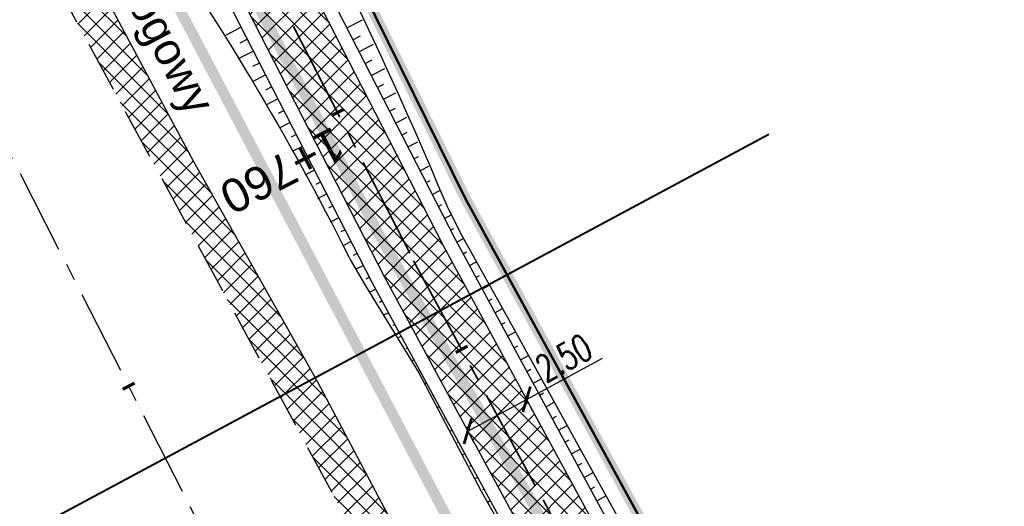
# Model space of a CAD drawing. Header units: metres. Extents: x 7529682 to 7533751, y 5721195 to 5727842.
# Tile 158 of 210: x 7530527 to 7530564, y 5726227 to 5726246. Entities that reach past the tile are written whole.
import ezdxf

# ---------------------------------------------------------------- set-up
doc = ezdxf.new("R2010")
doc.units = ezdxf.units.M
doc.header["$PDMODE"] = 1
doc.header["$PDSIZE"] = 0.3
for name, pattern in [('817-dzialki-09-05-04$0$HIDDEN', [0.375, 0.25, -0.125]), ('ACAD_ISO05W100', [33, 24, -3, 0, -3, 0, -3]), ('CENTER', [50.8, 31.75, -6.35, 6.35, -6.35]), ('CENTER2', [28.575, 19.05, -3.175, 3.175, -3.175]), ('HIDDEN', [9.525, 6.35, -3.175])]:
    doc.linetypes.add(name, pattern=pattern)
for name, color, linetype in [('C-DROGI-SYTUACJA', 7, 'Continuous'), ('C-DROGI-SYTUACJA-ETYKIETY', 7, 'Continuous'), ('D-hatch-pobocza', 131, 'Continuous'), ('D-pobocza', 60, 'Continuous'), ('D-rowy', 160, 'Continuous'), ('D-skarpa', 2, 'Continuous'), ('D-skarpa-kreskowanie', 2, 'Continuous'), ('D-wymiary', 1, 'Continuous')]:
    doc.layers.add(name, color=color, linetype=linetype)
for name, color, linetype, lineweight, true_color in [('D-ewidencja-numery', 7, 'Continuous', 50, 0x40ff00), ('D-hatch-ciag-pieszo-rowerowy', 7, 'Continuous', 13, 0xff9f80), ('D-LR-etap-III', 7, '817-dzialki-09-05-04$0$HIDDEN', 50, 0x00008f), ('D-typowe', 7, 'Continuous', 40, 0x0061c2)]:
    doc.layers.add(name, color=color, linetype=linetype, lineweight=lineweight, true_color=true_color)
for name, color, linetype, lineweight in [('D-krawędzie', 3, 'Continuous', 30), ('D-obrzeża', 2, 'Continuous', 30), ('D-opisy', 2, 'Continuous', 30), ('D-oś', 10, 'CENTER', 30), ('D-pas-drogowy', 7, 'ACAD_ISO05W100', 50)]:
    doc.layers.add(name, color=color, linetype=linetype, lineweight=lineweight)
doc.layers.add('poprzeczki', color=7, linetype='Continuous', true_color=0x0000c7)
doc.styles.add('DIMTEXT', font='simplex.shx', dxfattribs={"width": 0.7})
doc.styles.get("Standard").update_dxf_attribs({"font": 'arial.ttf'})
doc.dimstyles.new('500', dxfattribs={"dimtxt": 1, "dimasz": 0.7, "dimexe": 0.2, "dimexo": 0.5, "dimgap": 0.2, "dimtad": 1, "dimrnd": 0.005, "dimzin": 0, "dimdsep": 46, "dimtxsty": 'DIMTEXT', "dimblk": 'ARCHTICK', "dimcen": 0, "dimclrd": 256, "dimclre": 256, "dimclrt": 2, "dimadec": 5, "dimazin": 0, "dimtfac": 1, "dimtofl": 0, "dimtmove": 0, "dimatfit": 3, "dimfxl": 1, "dimtolj": 1, "dimtzin": 0, "dimlwd": -1, "dimlwe": -1, "dimarcsym": 0})
pattern_1 = [(45, (0, 0), (-0.33675960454, 0.33675960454), []), (135, (0, 0), (-0.33675960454, -0.33675960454), [])]

# ---------------------------------------------------------------- blocks, each defined once
blk = doc.blocks.new('_ArchTick')
at = {"color": 0, "linetype": 'ByBlock', "const_width": 0.15}
blk.add_lwpolyline([(-0.5, -0.5), (0.5, 0.5)], dxfattribs=at)
blk = doc.blocks.new('*D64')
at = {"layer": 'D-wymiary', "transparency": 16777216}
for p, q in [((7530546.146, 5726231.468), (7530548.989, 5726233.008)), ((7530543.947, 5726230.277), (7530546.146, 5726231.468)), ((7530546.384, 5726231.028), (7530546.241, 5726231.292)), ((7530544.186, 5726229.837), (7530544.043, 5726230.101))]:
    blk.add_line(p, q, dxfattribs=at)
at = {"layer": 'Defpoints', "color": 0, "transparency": 16777216}
for p in [(7530546.146, 5726231.468), (7530546.146, 5726231.468), (7530543.947, 5726230.277)]:
    blk.add_point(p, dxfattribs=at)
at = {"layer": 'D-wymiary', "transparency": 16777216, "xscale": 0.6999999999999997, "yscale": 0.6999999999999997, "zscale": 0.6999999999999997}
for p, rotation in [((7530546.146, 5726231.468), 28.44752390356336), ((7530543.947, 5726230.277), 208.4475239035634)]:
    blk.add_blockref('_ArchTick', p, dxfattribs=dict(at, rotation=rotation))
at = {"layer": 'D-wymiary', "color": 2, "transparency": 16777216, "insert": (7530547.541, 5726233.02), "char_height": 1, "attachment_point": 5, "rotation": 28.4475, "style": 'DIMTEXT'}
blk.add_mtext('\\A1;2.50', dxfattribs=at)
blk = doc.blocks.new('AeccTickLine')
at = {"color": 0, "linetype": 'ByBlock', "lineweight": -2}
blk.add_line((0, 1), (0, -1), dxfattribs=at)

msp = doc.modelspace()

# ---------------------------------------------------------------- hatches: boundary and pattern name
at = {"layer": 'D-hatch-ciag-pieszo-rowerowy'}
h = msp.add_hatch(dxfattribs=at)
h.set_pattern_fill('ANSI37', color=256, scale=0.15, style=0)
h.set_pattern_definition(pattern_1)
edge = h.paths.add_edge_path()
edge.add_line((7530579.999, 5726163.494), (7530582.284, 5726164.519))
edge.add_line((7530582.284, 5726164.519), (7530574.938, 5726178.434))
edge.add_arc((7530619.154, 5726201.777), 50, 202.668, 207.8318, ccw=False)
edge.add_line((7530573.016, 5726182.508), (7530570.15, 5726189.371))
edge.add_arc((7530524.012, 5726170.102), 50, 22.668, 27.5934)
edge.add_line((7530568.325, 5726193.262), (7530565.111, 5726199.411))
edge.add_arc((7530529.661, 5726180.883), 40, 27.5934, 33.1309)
edge.add_line((7530563.158, 5726202.745), (7530555.511, 5726214.462))
edge.add_arc((7530589.008, 5726236.325), 40, 208.4475, 213.1309, ccw=False)
edge.add_line((7530553.837, 5726217.27), (7530543.028, 5726237.223))
edge.add_line((7530543.028, 5726237.223), (7530528.099, 5726266.319))
edge.add_line((7530528.099, 5726266.319), (7530507.524, 5726305.704))
edge.add_line((7530507.524, 5726305.704), (7530488.366, 5726341.909))
edge.add_line((7530488.366, 5726341.909), (7530485.291, 5726347.724))
edge.add_line((7530485.291, 5726347.724), (7530482.337, 5726347.963))
edge.add_line((7530482.337, 5726347.963), (7530486.156, 5726340.739))
edge.add_line((7530486.156, 5726340.739), (7530505.312, 5726304.54))
edge.add_line((7530505.312, 5726304.54), (7530525.878, 5726265.169))
edge.add_line((7530525.878, 5726265.169), (7530540.816, 5726236.057))
edge.add_line((7530540.816, 5726236.057), (7530551.688, 5726215.99))
edge.add_arc((7530586.858, 5726235.044), 40, 208.4475, 213.1309)
edge.add_line((7530553.361, 5726213.182), (7530560.998, 5726201.48))
edge.add_arc((7530527.501, 5726179.618), 40, 27.5934, 33.1309, ccw=False)
edge.add_line((7530562.951, 5726198.146), (7530566.06, 5726192.199))
edge.add_arc((7530521.747, 5726169.039), 50, 22.668, 27.5934, ccw=False)
edge.add_line((7530567.884, 5726188.309), (7530570.753, 5726181.44))
edge.add_arc((7530616.891, 5726200.71), 50, 202.668, 207.8318)
edge.add_line((7530572.675, 5726177.366), (7530579.999, 5726163.494))
at = {"layer": 'D-hatch-pobocza'}
h = msp.add_hatch(dxfattribs=at)
h.set_pattern_fill('ANSI37', color=256, scale=0.15, style=0)
h.set_pattern_definition(pattern_1)
h.paths.add_polyline_path([(7530484.05, 5726334.34), (7530471.92, 5726357.11), (7530458.95, 5726381.07), (7530447.57, 5726403.23), (7530435.55, 5726425.46), (7530424.34, 5726446.96), (7530408.22, 5726477.68), (7530396.72, 5726499.26), (7530381.74, 5726527.87), (7530371.44, 5726547.5), (7530359.58, 5726569.81), (7530349.42, 5726588.72), (7530332.29, 5726621.37), (7530323.72, 5726638.05), (7530306.54, 5726670.82), (7530298.56, 5726686.33), (7530287.26, 5726707.54), (7530284.291, 5726713.261), (7530282.67, 5726712.404), (7530284.501, 5726708.94), (7530291.376, 5726695.94), (7530296.046, 5726687.107), (7530304.464, 5726671.187), (7530316.604, 5726648.181), (7530333.058, 5726617.014), (7530350.004, 5726585.006), (7530367.258, 5726552.316), (7530385.763, 5726517.235), (7530404.054, 5726482.546), (7530421.087, 5726450.182), (7530442.442, 5726409.661), (7530463.421, 5726369.85), (7530489.269, 5726320.828), (7530506.412, 5726288.291), (7530524.315, 5726254.784), (7530540.549, 5726224.891), (7530548.273, 5726210.669), (7530551.697, 5726207.035), (7530543.21, 5726222.9), (7530538.34, 5726232.11), (7530533.7, 5726240.35), (7530511.95, 5726280.97), (7530499.24, 5726305.31)])

# ---------------------------------------------------------------- linework, layer by layer
at = {"layer": 'C-DROGI-SYTUACJA', "color": 10, "linetype": 'CENTER2', "lineweight": 35, "ltscale": 0.2}
msp.add_lwpolyline([(7530506.418, 5726305.122), (7530526.989, 5726265.744), (7530541.922, 5726236.64), (7530552.763, 5726216.63, 0.020438), (7530554.436, 5726213.822), (7530562.078, 5726202.113, -0.024166), (7530564.031, 5726198.778), (7530567.392, 5726192.349, -0.021495), (7530568.851, 5726189.237), (7530572.059, 5726181.558, 0.022535), (7530573.596, 5726178.299), (7530581.269, 5726163.764, 0.096558), (7530584.871, 5726159.294), (7530589.549, 5726155.354, -0.108108), (7530591.633, 5726152.643), (7530599.06, 5726136.869, -0.193566), (7530599.404, 5726130.909), (7530599.097, 5726129.998, 0.223174), (7530599.583, 5726125.774), (7530602.576, 5726120.93, -0.017191)], format="xyb", dxfattribs=at)
at = {"layer": 'D-ewidencja-numery', "color": 12, "ltscale": 15, "true_color": 0xc70000}
msp.add_lwpolyline([(7530406.018, 5726503.606), (7530427.465, 5726462.62), (7530447.928, 5726424.388), (7530471.127, 5726379.921), (7530490.501, 5726343.033), (7530509.499, 5726306.733), (7530529.89, 5726267.244), (7530543.852, 5726238.99), (7530554.809, 5726218.944), (7530559.027, 5726212.223), (7530563.061, 5726206.41), (7530566.934, 5726200.464), (7530569.771, 5726194.902), (7530571.473, 5726191.282), (7530572.839, 5726188.025), (7530575.295, 5726182.035), (7530579.737, 5726173.306), (7530583.3, 5726167.41), (7530583.3, 5726167.41), (7530583.3, 5726167.41)], dxfattribs=at)
at = {"layer": 'D-krawędzie', "linetype": 'HIDDEN', "ltscale": 0.3}
msp.add_lwpolyline([(7530276.009, 5726725.598), (7530279.7, 5726718.02), (7530284.501, 5726708.94), (7530291.376, 5726695.94), (7530296.046, 5726687.107), (7530304.464, 5726671.187), (7530316.604, 5726648.181), (7530333.058, 5726617.014), (7530350.004, 5726585.006), (7530367.258, 5726552.316), (7530385.763, 5726517.235), (7530404.054, 5726482.546), (7530421.087, 5726450.182), (7530442.442, 5726409.661), (7530463.421, 5726369.85), (7530489.269, 5726320.828), (7530506.412, 5726288.291), (7530524.315, 5726254.784), (7530540.549, 5726224.891), (7530548.24, 5726210.73)], dxfattribs=at)
at = {"layer": 'D-LR-etap-III', "ltscale": 10, "flags": 128}
msp.add_lwpolyline([(7531750.474, 5723895.103, 0.4, 0.4, 0), (7531750.505, 5723895.13, 0.4, 0.4, 0), (7531682.71, 5724022.92, 0.4, 0.4, 0), (7531619.177, 5724147.204, 0.4, 0.4, 0), (7531592.309, 5724198.489, 0.4, 0.4, 0), (7531553.264, 5724272.919, 0.4, 0.4, 0), (7531504.02, 5724366.79, 0.4, 0.4, 0), (7531482.09, 5724407.62, 0.4, 0.4, 0), (7531412.35, 5724541.183, 0.4, 0.4, 0), (7531388.464, 5724586.93, 0.4, 0.4, 0), (7531345.12, 5724669.94, 0.4, 0.4, 0), (7531127.66, 5725081.67, 0.4, 0.4, 0), (7531059.253, 5725211.041, 0.4, 0.4, 0), (7531008.007, 5725307.954, 0.4, 0.4, 0), (7530964.182, 5725390.836, 0.4, 0.4, 0), (7530914.557, 5725484.684, 0.4, 0.4, 0), (7530865.243, 5725577.494, 0.4, 0.4, 0), (7530840.085, 5725624.059, 0.4, 0.4, 0), (7530802.56, 5725694.925, 0.4, 0.4, 0), (7530755.54, 5725787.51, 0.4, 0.4, 0), (7530708.718, 5725876.303, 0.4, 0.4, 0), (7530695.12, 5725902.09, 0.4, 0.4, 0), (7530642.914, 5726001.078, 0.4, 0.4, 0), (7530634.935, 5726016.147, 0.4, 0.4, 0), (7530610.82, 5726061.93, 0.4, 0.4, 0), (7530610.82, 5726061.93, 0.4, 0.4, 0), (7530607.21, 5726063.51, 0.4, 0.4, 0), (7530597.42, 5726080.68, 0.4, 0.4, 0), (7530591.16, 5726088.44, 0.4, 0.4, 0), (7530581.28, 5726107.21, 0.4, 0.4, 0), (7530571.29, 5726130.56, 0.4, 0.4, 0), (7530549.555, 5726171.527, 0.4, 0.4, 0), (7530531.014, 5726206.474, 0.4, 0.4, 0), (7530516.461, 5726236.017, 0.4, 0.4, 0), (7530500.799, 5726266.141, 0.4, 0.4, 0), (7530491.35, 5726283.94, 0.4, 0.4, 0), (7530482.4, 5726303.41, 0.4, 0.4, 0), (7530482.4, 5726303.41, 0.4, 0.4, 0), (7530450.41, 5726357.28, 0.4, 0.4, 0), (7530397.759, 5726458.5, 0.4, 0.4, 0), (7530334.708, 5726583.665, 0.4, 0.4, 0), (7530303.939, 5726645.168, 0.4, 0.4, 0), (7530300.51, 5726651.778, 0.4, 0.4, 0), (7530289.214, 5726671.967, 0.4, 0.4, 0), (7530281.54, 5726685.57, 0.4, 0.4, 0), (7530261.371, 5726724.163, 0.4, 0.4, 0), (7530254.03, 5726738.21, 0.4, 0.4, 0), (7530197.22, 5726845.06, 0.4, 0.4, 0), (7530194.71, 5726849.15, 0.4, 0.4, 0), (7530195.92, 5726850.75, 0.4, 0.4, 0), (7530170.547, 5726892.961, 0.4, 0.4, 0), (7530143.175, 5726945.066, 0.4, 0.4, 0), (7530105.06, 5727018.32, 0.4, 0.4, 0), (7530100.06, 5727027.16, 0.4, 0.4, 0), (7530062.319, 5727099.625, 0.4, 0.4, 0), (7530015.379, 5727189.42, 0.4, 0.4, 0), (7529983.208, 5727250.207, 0.4, 0.4, 0), (7529953.284, 5727306.747, 0.4, 0.4, 0), (7529900.671, 5727406.159, 0.4, 0.4, 0), (7529890.63, 5727425.131, 0.4, 0.4, 0), (7529875.155, 5727454.426, 0.4, 0.4, 0), (7529857.56, 5727487.787, 0.4, 0.4, 0), (7529835.194, 5727530.193, 0.4, 0.4, 0), (7529811.741, 5727574.662, 0.4, 0.4, 0), (7529792.102, 5727611.923, 0.4, 0.4, 0), (7529768.066, 5727657.47, 0.4, 0.4, 0), (7529755.211, 5727682.131, 0.4, 0.4, 0), (7529753.31, 5727681.13, 0.4, 0.4, 0), (7529739.21, 5727707.77, 0.4, 0.4, 0), (7529735.395, 5727711.252, 0.4, 0.4, 0), (7529725.42, 5727730.2, 0.4, 0.4, 0), (7529723.55, 5727729.88, 0.4, 0.4, 0), (7529695.567, 5727782.932, 0.4, 0.4, 0), (7529717.68, 5727794.024, 0.4, 0.4, 0), (7529736.275, 5727758.647, 0.4, 0.4, 0), (7529736.275, 5727758.647, 0.4, 0.4, 0), (7529744.511, 5727750.406, 0.4, 0.4, 0), (7529744.511, 5727750.406, 0.4, 0.4, 0), (7529750.283, 5727738.55, 0.4, 0.4, 0), (7529777.109, 5727687.569, 0.4, 0.4, 0), (7529796.515, 5727651.33, 0.4, 0.4, 0), (7529814.938, 5727616.793, 0.4, 0.4, 0), (7529839.007, 5727572.304, 0.4, 0.4, 0), (7529860.618, 5727532.509, 0.4, 0.4, 0), (7529882.349, 5727491.504, 0.4, 0.4, 0), (7529904.865, 5727449.096, 0.4, 0.4, 0), (7529920.747, 5727418.885, 0.4, 0.4, 0), (7529946.677, 5727368.547, 0.4, 0.4, 0), (7529972.025, 5727320.573, 0.4, 0.4, 0), (7529987.74, 5727290.153, 0.4, 0.4, 0), (7529996.497, 5727273.662, 0.4, 0.4, 0), (7530017.541, 5727234.203, 0.4, 0.4, 0), (7530033.054, 5727204.864, 0.4, 0.4, 0), (7530051.623, 5727170.223, 0.4, 0.4, 0), (7530069.277, 5727137.016, 0.4, 0.4, 0), (7530089.385, 5727097.534, 0.4, 0.4, 0), (7530109.713, 5727060.747, 0.4, 0.4, 0), (7530136.77, 5727011.64, 0.4, 0.4, 0), (7530162.447, 5726962.744, 0.4, 0.4, 0), (7530187.674, 5726916.992, 0.4, 0.4, 0), (7530207.821, 5726879.335, 0.4, 0.4, 0), (7530230.626, 5726834.519, 0.4, 0.4, 0), (7530262.288, 5726776.618, 0.4, 0.4, 0), (7530277.51, 5726760.213, 0.4, 0.4, 0), (7530286.037, 5726744.107, 0.4, 0.4, 0), (7530288.097, 5726735.884, 0.4, 0.4, 0), (7530290.394, 5726725.047, 0.4, 0.4, 0), (7530296.177, 5726713.583, 0.4, 0.4, 0), (7530302.726, 5726701.182, 0.4, 0.4, 0), (7530325.685, 5726657.466, 0.4, 0.4, 0), (7530343.244, 5726623.649, 0.4, 0.4, 0), (7530360.23, 5726591.747, 0.4, 0.4, 0), (7530383.209, 5726548.059, 0.4, 0.4, 0), (7530406.018, 5726503.606, 0.4, 0.4, 0), (7530427.465, 5726462.62, 0.4, 0.4, 0), (7530447.928, 5726424.388, 0.4, 0.4, 0), (7530471.127, 5726379.921, 0.4, 0.4, 0), (7530490.501, 5726343.033, 0.4, 0.4, 0), (7530509.499, 5726306.733, 0.4, 0.4, 0), (7530529.89, 5726267.244, 0.4, 0.4, 0), (7530543.852, 5726238.99, 0.4, 0.4, 0), (7530554.809, 5726218.944, 0.4, 0.4, 0), (7530559.027, 5726212.223, 0.4, 0.4, 0), (7530563.061, 5726206.41, 0.4, 0.4, 0), (7530566.934, 5726200.464, 0.4, 0.4, 0), (7530569.771, 5726194.902, 0.4, 0.4, 0), (7530571.473, 5726191.282, 0.4, 0.4, 0), (7530572.839, 5726188.025, 0.4, 0.4, 0), (7530575.295, 5726182.035, 0.4, 0.4, 0), (7530579.737, 5726173.306, 0.4, 0.4, 0), (7530583.3, 5726167.41, 0.4, 0.4, 0), (7530593.4, 5726163.33, 0.4, 0.4, 0), (7530598.618, 5726155.264, 0.4, 0.4, 0), (7530608.258, 5726140.497, 0.4, 0.4, 0), (7530603.27, 5726136.83, 0.4, 0.4, 0), (7530606.53, 5726131.84, 0.4, 0.4, 0), (7530604.239, 5726124.217, 0.4, 0.4, 0), (7530605.847, 5726121.63, 0.4, 0.4, 0), (7530608.972, 5726116.164, 0.4, 0.4, 0), (7530618.114, 5726097.791, 0.4, 0.4, 0), (7530651.213, 5726034.96, 0.4, 0.4, 0), (7530670.244, 5725998.611, 0.4, 0.4, 0), (7530698.075, 5725945.953, 0.4, 0.4, 0), (7530716.506, 5725911.305, 0.4, 0.4, 0), (7530735.223, 5725875.667, 0.4, 0.4, 0), (7530752.504, 5725842.155, 0.4, 0.4, 0), (7530778.311, 5725793.501, 0.4, 0.4, 0), (7530797.5, 5725756.382, 0.4, 0.4, 0), (7530812.519, 5725728.289, 0.4, 0.4, 0), (7530820.039, 5725713.16, 0.4, 0.4, 0), (7530822.422, 5725710.194, 0.4, 0.4, 0), (7530833.155, 5725688.801, 0.4, 0.4, 0), (7530849.629, 5725656.159, 0.4, 0.4, 0), (7530867.983, 5725621.964, 0.4, 0.4, 0), (7530872.63, 5725612.888, 0.4, 0.4, 0), (7530880.354, 5725597.595, 0.4, 0.4, 0), (7530883.839, 5725593.389, 0.4, 0.4, 0), (7530891.782, 5725587.763, 0.4, 0.4, 0), (7530895.039, 5725584.281, 0.4, 0.4, 0), (7530897.034, 5725580.941, 0.4, 0.4, 0), (7530900.952, 5725579.946, 0.4, 0.4, 0), (7530904.81, 5725571.977, 0.4, 0.4, 0), (7530903.682, 5725568.566, 0.4, 0.4, 0), (7530908.901, 5725558.845, 0.4, 0.4, 0), (7530910.252, 5725545.672, 0.4, 0.4, 0), (7530912.873, 5725538.646, 0.4, 0.4, 0), (7530945.278, 5725478.464, 0.4, 0.4, 0), (7530959.692, 5725450.246, 0.4, 0.4, 0), (7531002.827, 5725368.192, 0.4, 0.4, 0), (7531044.704, 5725290.314, 0.4, 0.4, 0), (7531064.099, 5725253.213, 0.4, 0.4, 0), (7531083.01, 5725216.678, 0.4, 0.4, 0), (7531113.013, 5725158.466, 0.4, 0.4, 0), (7531137.364, 5725113.071, 0.4, 0.4, 0), (7531150.831, 5725086.712, 0.4, 0.4, 0), (7531159.746, 5725076.641, 0.4, 0.4, 0), (7531166.31, 5725074.58, 0.4, 0.4, 0), (7531172.29, 5725062.58, 0.4, 0.4, 0), (7531170.59, 5725055.606, 0.4, 0.4, 0), (7531173.733, 5725044.081, 0.4, 0.4, 0), (7531215.342, 5724964.86, 0.4, 0.4, 0), (7531238.054, 5724921.685, 0.4, 0.4, 0), (7531262.39, 5724875.283, 0.4, 0.4, 0), (7531295.587, 5724811.266, 0.4, 0.4, 0), (7531348.488, 5724712.363, 0.4, 0.4, 0), (7531363.741, 5724682.684, 0.4, 0.4, 0), (7531366.987, 5724675.865, 0.4, 0.4, 0), (7531382.541, 5724646.111, 0.4, 0.4, 0), (7531401.299, 5724610.875, 0.4, 0.4, 0), (7531428.965, 5724558.862, 0.4, 0.4, 0), (7531449.111, 5724520.398, 0.4, 0.4, 0), (7531477.293, 5724465.831, 0.4, 0.4, 0), (7531500.996, 5724421.113, 0.4, 0.4, 0), (7531512.122, 5724400.549, 0.4, 0.4, 0), (7531513.782, 5724396.757, 0.4, 0.4, 0), (7531526.32, 5724379.39, 0.4, 0.4, 0), (7531566.784, 5724302.736, 0.4, 0.4, 0), (7531612.277, 5724225.61, 0.4, 0.4, 0), (7531620.493, 5724210.548, 0.4, 0.4, 0), (7531631.578, 5724196.258, 0.4, 0.4, 0), (7531653.484, 5724152.434, 0.4, 0.4, 0), (7531661.151, 5724128.494, 0.4, 0.4, 0), (7531673.881, 5724101.186, 0.4, 0.4, 0), (7531684.691, 5724081.184, 0.4, 0.4, 0), (7531699.212, 5724051.17, 0.4, 0.4, 0), (7531704.034, 5724040.584, 0.4, 0.4, 0), (7531704.034, 5724040.584, 0.4, 0.4, 0), (7531703.913, 5724037.17, 0.4, 0.4, 0), (7531736.42, 5723969.232, 0.4, 0.4, 0), (7531738.285, 5723967.699, 0.4, 0.4, 0), (7531742.181, 5723962.346, 0.4, 0.4, 0), (7531744.286, 5723958.616, 0.4, 0.4, 0), (7531755.393, 5723944.193, 0.4, 0.4, 0), (7531758.69, 5723936.76, 0.4, 0.4, 0), (7531780.08, 5723929.25, 0.4, 0.4, 0), (7531792.612, 5723906.338, 0.4, 0.4, 0), (7531792.612, 5723906.338, 0.4, 0.4, 0), (7531756.962, 5723883.055, 0.4, 0.4, 0), (7531750.46, 5723895.13, 0.4, 0.4, 0), (7531750.46, 5723895.13, 0, 0, 0)], format="xyseb", dxfattribs=at)
at = {"layer": 'D-obrzeża'}
for points in [[(7530404.057, 5726502.584), (7530425.547, 5726461.605), (7530445.927, 5726422.724), (7530468.894, 5726378.737), (7530488.366, 5726341.909), (7530507.524, 5726305.704), (7530528.099, 5726266.319), (7530543.028, 5726237.223), (7530553.837, 5726217.27, 0.020438), (7530555.511, 5726214.462), (7530563.158, 5726202.745, -0.024166), (7530565.111, 5726199.411), (7530568.325, 5726193.262, -0.021495), (7530570.15, 5726189.371), (7530573.016, 5726182.508, 0.022535), (7530574.938, 5726178.434), (7530582.467, 5726164.173, 0.144123), (7530586.407, 5726160.127), (7530591.402, 5726157.316, -0.143266), (7530593.364, 5726155.308), (7530594.228, 5726153.684)], [(7530401.842, 5726501.425), (7530423.333, 5726460.444), (7530443.712, 5726421.565), (7530466.681, 5726377.574), (7530486.156, 5726340.739), (7530505.312, 5726304.54), (7530525.878, 5726265.169), (7530540.816, 5726236.057), (7530551.688, 5726215.99, 0.020438), (7530553.361, 5726213.182), (7530560.998, 5726201.48, -0.024166), (7530562.951, 5726198.146), (7530566.06, 5726192.199, -0.021495), (7530567.884, 5726188.309), (7530570.753, 5726181.44, 0.022535), (7530572.675, 5726177.366), (7530580.714, 5726162.138, 0.101584), (7530584.546, 5726157.479), (7530584.686, 5726157.365, -0.100735), (7530588.495, 5726152.75), (7530588.874, 5726152.037)]]:
    msp.add_lwpolyline(points, format="xyb", dxfattribs=at)
at = {"layer": 'D-oś', "ltscale": 0.1}
msp.add_lwpolyline([(7530594.845, 5726110.895), (7530540.21, 5726214.45), (7530503.32, 5726286.651), (7530486.173, 5726319.196), (7530460.325, 5726368.218), (7530439.346, 5726408.03), (7530417.989, 5726448.552), (7530400.958, 5726480.914), (7530382.667, 5726515.602), (7530364.162, 5726550.682), (7530346.91, 5726583.371), (7530329.964, 5726615.378), (7530313.508, 5726646.548), (7530301.37, 5726669.551), (7530292.952, 5726685.471), (7530288.281, 5726694.304), (7530281.407, 5726707.304), (7530276.579, 5726716.435)], dxfattribs=at)
at = {"layer": 'D-pas-drogowy', "ltscale": 0.2, "flags": 128}
msp.add_lwpolyline([(7531633.019, 5724182.834, 0.4, 0.4, 0), (7531617.559, 5724211.608, 0.4, 0.4, 0), (7531566.784, 5724302.736, 0.4, 0.4, 0), (7531538.419, 5724356.47, 0.4, 0.4, 0), (7531526.32, 5724379.39, 0.4, 0.4, 0), (7531516.102, 5724393.607, 0.4, 0.4, 0.001485), (7531513.78, 5724396.838, 0.4, 0.4, 0), (7531501.87, 5724413.41, 0.4, 0.4, 0), (7531474.926, 5724464.508, 0.4, 0.4, 0), (7531446.2, 5724518.992, 0.4, 0.4, 0), (7531424.962, 5724559.262, 0.4, 0.4, 0), (7531398.444, 5724609.566, 0.4, 0.4, 0), (7531379.647, 5724645.216, 0.4, 0.4, 0), (7531365.23, 5724672.56, 0.4, 0.4, 0), (7531341.306, 5724717.915, 0.4, 0.4, 0), (7531312.9, 5724771.789, 0.4, 0.4, 0), (7531292.591, 5724810.307, 0.4, 0.4, 0), (7531259.392, 5724873.271, 0.4, 0.4, 0), (7531233.74, 5724921.923, 0.4, 0.4, 0), (7531203.073, 5724980.092, 0.4, 0.4, 0), (7531173.471, 5725036.225, 0.4, 0.4, 0), (7531168.27, 5725046.09, 0.4, 0.4, 0), (7531172.29, 5725062.58, 0.4, 0.4, 0), (7531166.31, 5725074.58, 0.4, 0.4, 0), (7531150.32, 5725079.6, 0.4, 0.4, 0), (7531141.5, 5725096.43, 0.4, 0.4, 0), (7531109.312, 5725157.814, 0.4, 0.4, 0), (7531086.641, 5725201.048, 0.4, 0.4, 0), (7531059.198, 5725253.384, 0.4, 0.4, 0), (7531028.207, 5725312.489, 0.4, 0.4, 0), (7530999.105, 5725367.99, 0.4, 0.4, 0), (7530956.248, 5725449.725, 0.4, 0.4, 0), (7530924.398, 5725510.464, 0.4, 0.4, 0), (7530897.51, 5725561.74, 0.4, 0.4, 0), (7530894.46, 5725566.14, 0.4, 0.4, 0), (7530892.16, 5725570.49, 0.4, 0.4, 0), (7530869.363, 5725613.307, 0.4, 0.4, 0), (7530861.694, 5725627.705, 0.4, 0.4, 0), (7530852.74, 5725644.52, 0.4, 0.4, 0), (7530831.51, 5725684.2, 0.4, 0.4, 0), (7530811.13, 5725722.52, 0.4, 0.4, 0), (7530792.348, 5725757.941, 0.4, 0.4, 0), (7530768.03, 5725803.8, 0.4, 0.4, 0), (7530748.769, 5725840.179, 0.4, 0.4, 0), (7530727.7, 5725879.97, 0.4, 0.4, 0), (7530712.098, 5725909.545, 0.4, 0.4, 0), (7530693.644, 5725944.645, 0.4, 0.4, 0), (7530665.702, 5725997.539, 0.4, 0.4, 0), (7530641.76, 5726042.88, 0.4, 0.4, 0), (7530616.5, 5726091.48, 0.4, 0.4, 0), (7530604.628, 5726114.32, 0.4, 0.4, -0.007763), (7530602.5, 5726118.43, 0.4, 0.4, 0), (7530603.992, 5726123.395, 0.4, 0.4, 0), (7530606.53, 5726131.84, 0.4, 0.4, 0), (7530603.27, 5726136.83, 0.4, 0.4, 0), (7530593.776, 5726151.369, 0.4, 0.4, 0), (7530590.203, 5726156.84, 0.4, 0.4, 0), (7530583.3, 5726167.41, 0.4, 0.4, 0), (7530580.578, 5726170.428, 0.4, 0.4, 0), (7530575.85, 5726175.67, 0.4, 0.4, 0), (7530569.01, 5726186.66, 0.4, 0.4, 0), (7530562.555, 5726199.189, 0.4, 0.4, 0), (7530555.67, 5726211.39, 0.4, 0.4, 0), (7530548.29, 5726224.23, 0.4, 0.4, 0), (7530540.58, 5726237.71, 0.4, 0.4, 0), (7530532.68, 5726252.65, 0.4, 0.4, 0), (7530524.06, 5726269.35, 0.4, 0.4, 0), (7530502.82, 5726309.91, 0.4, 0.4, 0), (7530488.83, 5726336.63, 0.4, 0.4, 0), (7530466.03, 5726380.16, 0.4, 0.4, 0), (7530438.47, 5726432.77, 0.4, 0.4, 0), (7530424.53, 5726459.09, 0.4, 0.4, 0), (7530401.63, 5726502.97, 0.4, 0.4, 0), (7530383.38, 5726538.06, 0.4, 0.4, 0), (7530353.97, 5726593.52, 0.4, 0.4, 0), (7530338.47, 5726622.74, 0.4, 0.4, 0), (7530322.01, 5726653.88, 0.4, 0.4, 0), (7530297.54, 5726700.33, 0.4, 0.4, 0), (7530287.38, 5726719.6, 0.4, 0.4, 0), (7530285.95, 5726722.316, 0.4, 0.4, 0), (7530280.26, 5726733.12, 0.4, 0.4, 0), (7530266.73, 5726758.74, 0.4, 0.4, 0), (7530260.42, 5726770.47, 0.4, 0.4, 0), (7530253.25, 5726783.82, 0.4, 0.4, 0), (7530244.95, 5726799.33, 0.4, 0.4, 0), (7530239.39, 5726808.49, 0.4, 0.4, 0), (7530238.29, 5726807.9, 0.4, 0.4, 0), (7530218.11, 5726850.67, 0.4, 0.4, 0), (7530175.907, 5726928.168, 0.4, 0.4, 0), (7530096.68, 5727076.15, 0.4, 0.4, 0), (7530094.68, 5727079.89, 0.4, 0.4, 0), (7530064.597, 5727135.523, 0.4, 0.4, 0), (7530046.731, 5727168.892, 0.4, 0.4, 0), (7530025.803, 5727208.461, 0.4, 0.4, 0), (7530012.847, 5727232.979, 0.4, 0.4, 0), (7529994.15, 5727268.45, 0.4, 0.4, 0), (7529981.671, 5727291.93, 0.4, 0.4, 0), (7529949.89, 5727351.73, 0.4, 0.4, 0), (7529924.75, 5727399.03, 0.4, 0.4, 0), (7529915.516, 5727417.1, 0.4, 0.4, 0), (7529885.83, 5727475.19, 0.4, 0.4, 0), (7529862.56, 5727519.97, 0.4, 0.4, 0), (7529852.985, 5727538.191, 0.4, 0.4, 0), (7529836.513, 5727569.511, 0.4, 0.4, 0), (7529815.369, 5727609.141, 0.4, 0.4, 0), (7529792.795, 5727651.247, 0.4, 0.4, 0), (7529774.199, 5727685.858, 0.4, 0.4, 0), (7529746.966, 5727736.059, 0.4, 0.4, 0), (7529733.92, 5727757.62, 0.4, 0.4, 0), (7529708.607, 5727806.389, 0.4, 0.4, 0), (7529688.492, 5727796.345, 0.4, 0.4, 0), (7529723.55, 5727729.88, 0.4, 0.4, 0), (7529725.42, 5727730.2, 0.4, 0.4, 0), (7529735.38, 5727711.28, 0.4, 0.4, 0), (7529739.21, 5727707.77, 0.4, 0.4, 0), (7529753.31, 5727681.13, 0.4, 0.4, 0), (7529755.178, 5727682.114, 0.4, 0.4, 0), (7529792.102, 5727611.923, 0.4, 0.4, 0), (7529811.741, 5727574.662, 0.4, 0.4, 0), (7529835.194, 5727530.193, 0.4, 0.4, 0), (7529857.56, 5727487.787, 0.4, 0.4, 0), (7529875.155, 5727454.426, 0.4, 0.4, 0), (7529890.63, 5727425.131, 0.4, 0.4, 0), (7529900.671, 5727406.159, 0.4, 0.4, 0), (7529953.284, 5727306.747, 0.4, 0.4, 0), (7529983.208, 5727250.207, 0.4, 0.4, 0), (7530015.379, 5727189.42, 0.4, 0.4, 0), (7530062.319, 5727099.625, 0.4, 0.4, 0), (7530100.06, 5727027.16, 0.4, 0.4, 0), (7530105.06, 5727018.32, 0.4, 0.4, 0), (7530143.175, 5726945.066, 0.4, 0.4, 0), (7530170.547, 5726892.961, 0.4, 0.4, 0), (7530195.92, 5726850.75, 0.4, 0.4, 0), (7530194.71, 5726849.15, 0.4, 0.4, 0), (7530197.22, 5726845.06, 0.4, 0.4, 0), (7530254.03, 5726738.21, 0.4, 0.4, 0), (7530261.371, 5726724.163, 0.4, 0.4, 0), (7530281.54, 5726685.57, 0.4, 0.4, 0), (7530289.214, 5726671.967, 0.4, 0.4, 0), (7530300.51, 5726651.778, 0.4, 0.4, 0), (7530303.939, 5726645.168, 0.4, 0.4, 0), (7530334.708, 5726583.665, 0.4, 0.4, 0), (7530397.759, 5726458.5, 0.4, 0.4, 0), (7530450.41, 5726357.28, 0.4, 0.4, 0), (7530482.4, 5726303.41, 0.4, 0.4, 0), (7530483.688, 5726301.003, 0.4, 0.4, 0), (7530491.35, 5726283.94, 0.4, 0.4, 0), (7530512.67, 5726243.78, 0.4, 0.4, 0), (7530529.43, 5726209.46, 0.4, 0.4, 0), (7530571.29, 5726130.56, 0.4, 0.4, 0), (7530581.28, 5726107.21, 0.4, 0.4, 0), (7530591.16, 5726088.44, 0.4, 0.4, 0), (7530597.42, 5726080.68, 0.4, 0.4, 0), (7530607.21, 5726063.51, 0.4, 0.4, 0), (7530610.82, 5726061.93, 0.4, 0.4, 0), (7530634.935, 5726016.147, 0.4, 0.4, 0), (7530642.914, 5726001.078, 0.4, 0.4, 0), (7530695.12, 5725902.09, 0.4, 0.4, 0), (7530708.718, 5725876.303, 0.4, 0.4, 0), (7530755.54, 5725787.51, 0.4, 0.4, 0), (7530802.56, 5725694.925, 0.4, 0.4, 0), (7530840.085, 5725624.059, 0.4, 0.4, 0), (7530865.243, 5725577.494, 0.4, 0.4, 0), (7530914.557, 5725484.684, 0.4, 0.4, 0), (7530964.182, 5725390.836, 0.4, 0.4, 0), (7531008.007, 5725307.954, 0.4, 0.4, 0), (7531059.253, 5725211.041, 0.4, 0.4, 0), (7531127.66, 5725081.67, 0.4, 0.4, 0), (7531345.12, 5724669.94, 0.4, 0.4, 0), (7531388.464, 5724586.93, 0.4, 0.4, 0), (7531412.35, 5724541.183, 0.4, 0.4, 0), (7531482.09, 5724407.62, 0.4, 0.4, 0), (7531504.02, 5724366.79, 0.4, 0.4, 0), (7531519.374, 5724337.52, 0.4, 0.4, 0), (7531563.749, 5724252.932, 0.4, 0.4, 0), (7531602.175, 5724179.681, 0.4, 0.4, 0), (7531619.177, 5724147.204, 0.4, 0.4, 0), (7531625.038, 5724135.635, 0.4, 0.4, 0), (7531656.796, 5724073.316, 0.4, 0.4, 0), (7531675.12, 5724037.36, 0.4, 0.4, 0), (7531682.71, 5724022.92, 0.4, 0.4, 0), (7531705.565, 5723979.811, 0.4, 0.4, 0), (7531736.606, 5723921.262, 0.4, 0.4, 0), (7531750.46, 5723895.13, 0.4, 0.4, 0), (7531740.77, 5723886.56, 0.4, 0.4, 0), (7531732.86, 5723885, 0.4, 0.4, 0), (7531722.18, 5723887.77, 0.4, 0.4, 0), (7531729.87, 5723862.17, 0.4, 0.4, 0), (7531742.92, 5723861.93, 0.4, 0.4, 0), (7531763.71, 5723859.52, 0.4, 0.4, 0), (7531768.42, 5723854.12, 0.4, 0.4, 0), (7531787.42, 5723817.97, 0.4, 0.4, 0), (7531795.57, 5723809.82, 0.4, 0.4, 0), (7531816.347, 5723819.85, 0.4, 0.4, 0), (7531816.347, 5723819.85, 0.4, 0.4, 0), (7531805.06, 5723843.23, 0.4, 0.4, 0), (7531803.61, 5723886.23, 0.4, 0.4, 0), (7531803.61, 5723886.23, 0.4, 0.4, 0), (7531780.08, 5723929.25, 0.4, 0.4, 0), (7531758.69, 5723936.76, 0.4, 0.4, 0), (7531749.359, 5723946.412, 0.4, 0.4, 0), (7531742.71, 5723953.29, 0.4, 0.4, 0), (7531735.177, 5723967.878, 0.4, 0.4, 0), (7531722.37, 5723992.68, 0.4, 0.4, 0), (7531705.042, 5724030.886, 0.4, 0.4, 0), (7531699.47, 5724043.17, 0.4, 0.4, 0), (7531692.69, 5724058.11, 0.4, 0.4, 0), (7531679.672, 5724084.017, 0.4, 0.4, 0), (7531674.55, 5724094.21, 0.4, 0.4, 0), (7531666.633, 5724114.003, 0.4, 0.4, 0), (7531649, 5724153.82, 0.4, 0.4, 0), (7531641.49, 5724149.34, 0.4, 0.4, 0), (7531626.04, 5724179.34, 0.4, 0.4, 0), (7531633.03, 5724182.84, 0, 0, 0)], format="xyseb", dxfattribs=at)
at = {"layer": 'D-pobocza'}
for points in [[(7530324.032, 5726655.814), (7530341.472, 5726622.699), (7530358.39, 5726590.299), (7530381.354, 5726547.095), (7530404.5, 5726502.816), (7530425.99, 5726461.837), (7530446.37, 5726422.955), (7530469.336, 5726378.97), (7530488.808, 5726342.142), (7530507.967, 5726305.936), (7530528.543, 5726266.549), (7530543.47, 5726237.456), (7530554.277, 5726217.509, 0.020438), (7530555.929, 5726214.736), (7530563.577, 5726203.019, -0.024166), (7530565.554, 5726199.643), (7530568.768, 5726193.493, -0.021495), (7530570.611, 5726189.564), (7530573.478, 5726182.701, 0.022535), (7530575.38, 5726178.667), (7530582.909, 5726164.407)], [(7530320.936, 5726654.183), (7530338.372, 5726621.074), (7530355.294, 5726588.668), (7530378.258, 5726545.463), (7530401.399, 5726501.193), (7530422.89, 5726460.212), (7530443.269, 5726421.333), (7530466.238, 5726377.342), (7530485.714, 5726340.506), (7530504.869, 5726304.308), (7530525.434, 5726264.939), (7530540.374, 5726235.824), (7530551.248, 5726215.751, 0.020438), (7530552.942, 5726212.908), (7530560.579, 5726201.207, -0.024166), (7530562.508, 5726197.914), (7530565.617, 5726191.967, -0.021495), (7530567.423, 5726188.116), (7530570.292, 5726181.248, 0.022535), (7530572.232, 5726177.133), (7530572.779, 5726176.098)]]:
    msp.add_lwpolyline(points, format="xyb", dxfattribs=at)
msp.add_lwpolyline([(7530548.273, 5726210.669), (7530551.697, 5726207.035), (7530543.21, 5726222.9), (7530538.34, 5726232.11), (7530533.7, 5726240.35), (7530511.95, 5726280.97), (7530499.24, 5726305.31), (7530484.05, 5726334.34), (7530471.92, 5726357.11), (7530458.95, 5726381.07), (7530447.57, 5726403.23), (7530435.55, 5726425.46), (7530424.34, 5726446.96), (7530408.22, 5726477.68)], dxfattribs=at)
at = {"layer": 'D-rowy', "linetype": 'HIDDEN', "ltscale": 0.1, "const_width": 0.4, "flags": 128}
msp.add_lwpolyline([(7530551.499, 5726212.267), (7530543.597, 5726226.236), (7530531.122, 5726249.92), (7530513.079, 5726284.072), (7530493.258, 5726321.227), (7530474.307, 5726357.907), (7530450.222, 5726402.72), (7530429.968, 5726441.454), (7530407.859, 5726483.738), (7530388.275, 5726520.931), (7530367.428, 5726560.809), (7530342.591, 5726608.109), (7530323.482, 5726644.276), (7530301.727, 5726686.325), (7530278.863, 5726729.805), (7530276.238, 5726736.773), (7530276.238, 5726736.773)], dxfattribs=at)
at = {"layer": 'D-skarpa', "linetype": 'Continuous'}
for points in [[(7530511.355, 5726301.044), (7530529.219, 5726266.909), (7530529.901, 5726265.583), (7530536.761, 5726252.243, -0.022281), (7530543.172, 5726238.674), (7530543.233, 5726238.555), (7530543.739, 5726237.572), (7530545.544, 5726234.325), (7530550.38, 5726225.571), (7530552.737, 5726221.161), (7530554.141, 5726218.602), (7530554.441, 5726217.971), (7530554.619, 5726217.636), (7530555.079, 5726216.804), (7530555.354, 5726216.339), (7530556.127, 5726215.135), (7530556.225, 5726214.99), (7530560.593, 5726208.606), (7530563.478, 5726204.518)], [(7530531.78, 5726249.688, -0.036809), (7530539.503, 5726236.791), (7530539.563, 5726236.672), (7530540.118, 5726235.715), (7530542.11, 5726232.464), (7530544.443, 5726228.041), (7530546.898, 5726223.685), (7530547.716, 5726220.16), (7530547.716, 5726220.16), (7530551.181, 5726213.753), (7530551.181, 5726213.753), (7530551.181, 5726213.753), (7530551.181, 5726213.753), (7530551.779, 5726212.66), (7530552.905, 5726212.823), (7530554.413, 5726210.543), (7530554.413, 5726210.543), (7530559.889, 5726202.175)]]:
    msp.add_lwpolyline(points, format="xyb", dxfattribs=at)
at = {"layer": 'D-skarpa-kreskowanie', "linetype": 'Continuous'}
for p, q in [((7530539.42, 5726245.35, 107.654), (7530540.01, 5726245.653, 107.211)), ((7530535.475, 5726245.371, 107.524), (7530534.882, 5726245.066, 107.08)), ((7530535.704, 5726244.926, 107.524), (7530535.418, 5726244.779, 107.31)), ((7530539.648, 5726244.905, 107.653), (7530539.933, 5726245.051, 107.44)), ((7530535.932, 5726244.481, 107.524), (7530535.384, 5726244.2, 107.113)), ((7530539.876, 5726244.46, 107.653), (7530540.425, 5726244.742, 107.242)), ((7530540.104, 5726244.016, 107.653), (7530540.369, 5726244.151, 107.455)), ((7530536.16, 5726244.036, 107.524), (7530535.897, 5726243.901, 107.327)), ((7530540.333, 5726243.571, 107.653), (7530540.841, 5726243.831, 107.272)), ((7530536.388, 5726243.591, 107.524), (7530535.885, 5726243.333, 107.146)), ((7530536.617, 5726243.146, 107.523), (7530536.376, 5726243.023, 107.343)), ((7530540.561, 5726243.126, 107.653), (7530540.805, 5726243.251, 107.47)), ((7530536.845, 5726242.701, 107.523), (7530536.387, 5726242.466, 107.18)), ((7530540.789, 5726242.681, 107.653), (7530541.255, 5726242.92, 107.304)), ((7530537.073, 5726242.257, 107.523), (7530536.855, 5726242.145, 107.36)), ((7530541.017, 5726242.236, 107.652), (7530541.239, 5726242.35, 107.486)), ((7530541.246, 5726241.791, 107.652), (7530541.667, 5726242.007, 107.337)), ((7530537.301, 5726241.812, 107.523), (7530536.888, 5726241.6, 107.213)), ((7530537.53, 5726241.367, 107.523), (7530537.334, 5726241.266, 107.376)), ((7530541.474, 5726241.346, 107.652), (7530541.673, 5726241.449, 107.503)), ((7530537.758, 5726240.922, 107.523), (7530537.376, 5726240.726, 107.236)), ((7530541.702, 5726240.901, 107.652), (7530542.079, 5726241.095, 107.37)), ((7530537.986, 5726240.477, 107.522), (7530537.8, 5726240.382, 107.383)), ((7530541.93, 5726240.457, 107.652), (7530542.108, 5726240.548, 107.519)), ((7530538.214, 5726240.032, 107.522), (7530537.852, 5726239.846, 107.25)), ((7530542.159, 5726240.012, 107.652), (7530542.491, 5726240.182, 107.403)), ((7530542.387, 5726239.567, 107.651), (7530542.542, 5726239.646, 107.535)), ((7530538.443, 5726239.587, 107.522), (7530538.266, 5726239.497, 107.39)), ((7530542.615, 5726239.122, 107.651), (7530542.903, 5726239.27, 107.436)), ((7530538.671, 5726239.143, 107.522), (7530538.327, 5726238.966, 107.264)), ((7530538.899, 5726238.698, 107.522), (7530538.732, 5726238.612, 107.396)), ((7530542.844, 5726238.677, 107.651), (7530542.976, 5726238.745, 107.552)), ((7530539.127, 5726238.253, 107.522), (7530538.803, 5726238.086, 107.278)), ((7530543.072, 5726238.232, 107.65), (7530543.331, 5726238.365, 107.456)), ((7530539.356, 5726237.808, 107.521), (7530539.198, 5726237.727, 107.403)), ((7530543.3, 5726237.787, 107.648), (7530543.43, 5726237.854, 107.551)), ((7530543.53, 5726237.344, 107.647), (7530543.788, 5726237.483, 107.451)), ((7530539.584, 5726237.363, 107.521), (7530539.278, 5726237.206, 107.292)), ((7530539.812, 5726236.918, 107.521), (7530539.664, 5726236.842, 107.41)), ((7530543.769, 5726236.904, 107.645), (7530543.9, 5726236.975, 107.545)), ((7530540.04, 5726236.473, 107.52), (7530539.762, 5726236.33, 107.311)), ((7530544.007, 5726236.465, 107.643), (7530544.274, 5726236.609, 107.441)), ((7530540.269, 5726236.029, 107.518), (7530540.141, 5726235.963, 107.422)), ((7530544.245, 5726236.025, 107.641), (7530544.381, 5726236.099, 107.538)), ((7530540.503, 5726235.587, 107.516), (7530540.273, 5726235.462, 107.342)), ((7530544.483, 5726235.585, 107.64), (7530544.76, 5726235.735, 107.43)), ((7530544.722, 5726235.146, 107.638), (7530544.862, 5726235.222, 107.531)), ((7530540.741, 5726235.147, 107.514), (7530540.638, 5726235.091, 107.436)), ((7530544.96, 5726234.706, 107.636), (7530545.246, 5726234.861, 107.419)), ((7530540.979, 5726234.707, 107.513), (7530540.796, 5726234.608, 107.374)), ((7530541.217, 5726234.268, 107.511), (7530541.138, 5726234.225, 107.451)), ((7530545.198, 5726234.267, 107.634), (7530545.344, 5726234.345, 107.524)), ((7530541.455, 5726233.828, 107.509), (7530541.32, 5726233.755, 107.406)), ((7530545.436, 5726233.827, 107.633), (7530545.731, 5726233.987, 107.409)), ((7530541.693, 5726233.388, 107.507), (7530541.637, 5726233.358, 107.465)), ((7530545.674, 5726233.387, 107.631), (7530545.824, 5726233.468, 107.518)), ((7530545.913, 5726232.948, 107.629), (7530546.215, 5726233.111, 107.4)), ((7530541.931, 5726232.949, 107.506), (7530541.843, 5726232.901, 107.439)), ((7530542.17, 5726232.509, 107.504), (7530542.137, 5726232.492, 107.479)), ((7530546.151, 5726232.508, 107.627), (7530546.304, 5726232.591, 107.511)), ((7530542.408, 5726232.069, 107.502), (7530542.338, 5726232.032, 107.45)), ((7530546.389, 5726232.068, 107.626), (7530546.698, 5726232.236, 107.391)), ((7530542.646, 5726231.63, 107.501), (7530542.609, 5726231.61, 107.472)), ((7530546.627, 5726231.629, 107.624), (7530546.784, 5726231.714, 107.505)), ((7530542.884, 5726231.19, 107.499), (7530542.805, 5726231.147, 107.439)), ((7530546.865, 5726231.189, 107.622), (7530547.182, 5726231.361, 107.382)), ((7530547.103, 5726230.75, 107.62), (7530547.264, 5726230.836, 107.499)), ((7530543.122, 5726230.751, 107.497), (7530543.08, 5726230.728, 107.465)), ((7530547.342, 5726230.31, 107.619), (7530547.665, 5726230.485, 107.373)), ((7530543.36, 5726230.311, 107.495), (7530543.271, 5726230.263, 107.428)), ((7530543.599, 5726229.871, 107.494), (7530543.552, 5726229.846, 107.458)), ((7530547.58, 5726229.87, 107.617), (7530547.744, 5726229.959, 107.493)), ((7530543.837, 5726229.432, 107.492), (7530543.738, 5726229.378, 107.417)), ((7530547.818, 5726229.431, 107.615), (7530548.149, 5726229.61, 107.364)), ((7530544.075, 5726228.992, 107.49), (7530544.023, 5726228.964, 107.451)), ((7530548.056, 5726228.991, 107.613), (7530548.224, 5726229.082, 107.487)), ((7530548.294, 5726228.551, 107.612), (7530548.633, 5726228.735, 107.355)), ((7530544.313, 5726228.552, 107.488), (7530544.204, 5726228.493, 107.406)), ((7530544.551, 5726228.113, 107.487), (7530544.494, 5726228.082, 107.443)), ((7530548.533, 5726228.112, 107.61), (7530548.703, 5726228.204, 107.48)), ((7530548.771, 5726227.672, 107.608), (7530549.116, 5726227.859, 107.346)), ((7530544.789, 5726227.673, 107.485), (7530544.683, 5726227.615, 107.404))]:
    msp.add_line(p, q, dxfattribs=at)
at = {"layer": 'D-typowe'}
msp.add_lwpolyline([(7530555.203, 5726241.363), (7530521.271, 5726223.172)], dxfattribs=at)

# ---------------------------------------------------------------- block references
at = {"layer": 'C-DROGI-SYTUACJA-ETYKIETY', "color": 2, "linetype": 'Continuous', "lineweight": 60, "xscale": 0.25, "yscale": 0.25, "zscale": 0.25, "rotation": 297.0640359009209}
msp.add_blockref('AeccTickLine', (7530531.262, 5726231.963), dxfattribs=at)
at = {"layer": 'poprzeczki', "color": 2, "linetype": 'Continuous', "lineweight": 60, "xscale": 0.25, "yscale": 0.25, "zscale": 0.25}
for p, rotation in [((7530539.074, 5726242.191), 297.1624394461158), ((7530543.714, 5726233.333), 298.4475238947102)]:
    msp.add_blockref('AeccTickLine', p, dxfattribs=dict(at, rotation=rotation))

# ---------------------------------------------------------------- texts
at = {"layer": 'C-DROGI-SYTUACJA-ETYKIETY', "color": 2}
msp.add_text('1+760', height=1.25, rotation=207.1624, dxfattribs=at).set_placement((7530538.911, 5726241.686))
at = {"layer": 'D-opisy'}
msp.add_text('istn. rów drogowy', height=1.2, rotation=298.1037, dxfattribs=at).set_placement((7530527.34, 5726253.496))

# ---------------------------------------------------------------- dimensions: what is measured, and where the dimension line sits
at = {"layer": 'D-wymiary'}
dim = msp.add_aligned_dim(p1=(7530543.947, 5726230.277), p2=(7530546.146, 5726231.468), distance=0, dimstyle='500', dxfattribs=at)
dim.commit()
dim.dimension.update_dxf_attribs({"geometry": '*D64', "text_midpoint": (7530547.541, 5726233.02)})

doc.saveas('drawing.dxf')
